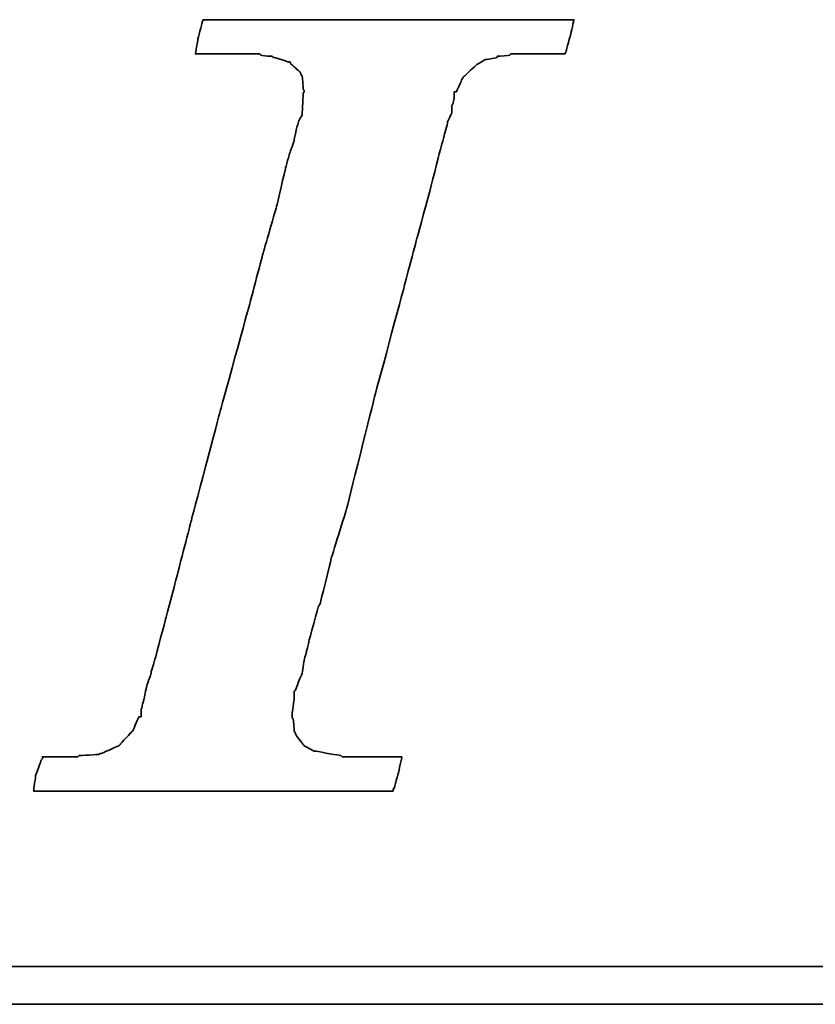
# Model space of a CAD drawing. Header units: inches. Extents: x 5 to 239, y 21 to 140.
# Tile 31 of 47: x 157.85 to 160.04, y 96.85 to 99.57. Entities that reach past the tile are written whole.
import ezdxf

# ---------------------------------------------------------------- set-up
doc = ezdxf.new("R2010")
doc.units = ezdxf.units.IN
doc.layers.add('DIM', color=4, linetype='Continuous')
doc.layers.add('layer 1', color=7, linetype='Continuous')

# ---------------------------------------------------------------- blocks, each defined once
blk = doc.blocks.new('TBI MOTION logo(完整正式版)')
at = {"layer": 'layer 1', "color": 22, "lineweight": 35}
for points, knots in [([(-40.59125, -7.94375), (-40.59125, -7.94375), (-40.97375, -7.94375), (-40.97375, -7.94375), (-40.97375, -7.94375), (-40.97375, -7.94375), (-41.38125, -7.94375), (-41.38125, -7.94375), (-41.38125, -7.94375), (-41.38125, -7.94375), (-41.54875, -7.94375), (-41.54875, -7.94375), (-41.54875, -7.94375), (-41.54875, -7.94375), (-41.59875, -7.94375), (-41.59875, -7.94375), (-41.59875, -7.94375), (-41.59875, -7.94375), (-41.88375, -7.94375), (-41.88375, -7.94375), (-41.88375, -7.94375), (-41.88375, -7.94375), (-41.90875, -7.91875), (-41.90875, -7.91875), (-41.90875, -7.91875), (-41.90875, -7.91875), (-42.19875, -7.87125), (-42.19875, -7.87125), (-42.19875, -7.87125), (-42.19875, -7.87125), (-42.43875, -7.82375), (-42.43875, -7.82375), (-42.43875, -7.82375), (-42.43875, -7.82375), (-42.45875, -7.82375), (-42.45875, -7.82375), (-42.45875, -7.82375), (-42.45875, -7.82375), (-42.48625, -7.82375), (-42.48625, -7.82375), (-42.48625, -7.82375), (-42.48625, -7.82375), (-42.67625, -7.72375), (-42.67625, -7.72375), (-42.67625, -7.72375), (-42.67625, -7.72375), (-42.70125, -7.70375), (-42.70125, -7.70375), (-42.70125, -7.70375), (-42.70125, -7.70375), (-42.72375, -7.67875), (-42.72375, -7.67875), (-42.72375, -7.67875), (-42.72375, -7.67875), (-42.86875, -7.48875), (-42.86875, -7.48875), (-42.86875, -7.48875), (-42.86875, -7.48875), (-42.89375, -7.43875), (-42.89375, -7.43875), (-42.89375, -7.43875), (-42.89375, -7.43875), (-42.91875, -7.38875), (-42.91875, -7.38875), (-42.91875, -7.38875), (-42.91875, -7.38875), (-42.93875, -7.12875), (-42.93875, -7.12875), (-42.93875, -7.12875), (-42.93875, -7.12875), (-42.96375, -7.10375), (-42.96375, -7.10375), (-42.96375, -7.10375), (-42.96375, -7.10375), (-42.96375, -7.05375), (-42.96375, -7.05375), (-42.96375, -7.05375), (-42.96375, -7.05375), (-42.96375, -7.00875), (-42.96375, -7.00875), (-42.96375, -7.00875), (-42.96375, -7.00875), (-42.91875, -6.69625), (-42.91875, -6.69625), (-42.91875, -6.69625), (-42.91875, -6.69625), (-42.91875, -6.62375), (-42.91875, -6.62375), (-42.91875, -6.62375), (-42.91875, -6.62375), (-42.91875, -6.59625), (-42.91875, -6.59625), (-42.91875, -6.59625), (-42.91875, -6.59625), (-42.91875, -6.57375), (-42.91875, -6.57375), (-42.91875, -6.57375), (-42.91875, -6.57375), (-42.91875, -6.52875), (-42.91875, -6.52875), (-42.91875, -6.52875), (-42.91875, -6.52875), (-42.89375, -6.50375), (-42.89375, -6.50375), (-42.89375, -6.50375), (-42.89375, -6.50375), (-42.84375, -6.38375), (-42.84375, -6.38375), (-42.84375, -6.38375), (-42.84375, -6.38375), (-42.84375, -6.35875), (-42.84375, -6.35875), (-42.84375, -6.35875), (-42.84375, -6.35875), (-42.74625, -6.14375), (-42.74625, -6.14375), (-42.74625, -6.14375), (-42.74625, -6.14375), (-42.70125, -5.85375), (-42.70125, -5.85375), (-42.70125, -5.85375), (-42.70125, -5.85375), (-42.60375, -5.47125), (-42.60375, -5.47125), (-42.60375, -5.47125), (-42.60375, -5.47125), (-42.60375, -5.44875), (-42.60375, -5.44875), (-42.60375, -5.44875), (-42.60375, -5.44875), (-42.38875, -4.67875), (-42.38875, -4.67875), (-42.38875, -4.67875), (-42.38875, -4.67875), (-42.36375, -4.65375), (-42.36375, -4.65375), (-42.36375, -4.65375), (-42.36375, -4.65375), (-42.12375, -3.69625), (-42.12375, -3.69625), (-42.12375, -3.69625), (-42.12375, -3.69625), (-42.12375, -3.67374), (-42.12375, -3.67374), (-42.12375, -3.67374), (-42.12375, -3.67374), (-41.78875, -2.59374), (-41.78875, -2.59374), (-41.78875, -2.59374), (-41.78875, -2.59374), (-41.18875, -0.19375), (-41.18875, -0.19375), (-41.18875, -0.19375), (-41.18875, -0.19375), (-40.54375, 2.20624), (-40.54375, 2.20624), (-40.54375, 2.20624), (-40.54375, 2.20624), (-40.25375, 3.30875), (-40.25375, 3.30875), (-40.25375, 3.30875), (-40.25375, 3.30875), (-39.98875, 4.27125), (-39.98875, 4.27125), (-39.98875, 4.27125), (-39.98875, 4.27125), (-39.77375, 5.13125), (-39.77375, 5.13125), (-39.77375, 5.13125), (-39.77375, 5.13125), (-39.67875, 5.47125), (-39.67875, 5.47125), (-39.67875, 5.47125), (-39.67875, 5.47125), (-39.60375, 5.75625), (-39.60375, 5.75625), (-39.60375, 5.75625), (-39.60375, 5.75625), (-39.60375, 5.78125), (-39.60375, 5.78125), (-39.60375, 5.78125), (-39.60375, 5.78125), (-39.50875, 5.97125), (-39.50875, 5.97125), (-39.50875, 5.97125), (-39.50875, 5.97125), (-39.50875, 6.13875), (-39.50875, 6.13875), (-39.50875, 6.13875), (-39.50875, 6.13875), (-39.48625, 6.16625), (-39.48625, 6.16625), (-39.48625, 6.16625), (-39.48625, 6.16625), (-39.46125, 6.28625), (-39.46125, 6.28625), (-39.46125, 6.28625), (-39.46125, 6.28625), (-39.46125, 6.42625), (-39.46125, 6.42625), (-39.46125, 6.42625), (-39.46125, 6.42625), (-39.41375, 6.42625), (-39.41375, 6.42625), (-39.41375, 6.42625), (-39.41375, 6.42625), (-39.29375, 6.69125), (-39.29375, 6.69125), (-39.29375, 6.69125), (-39.29375, 6.69125), (-39.26875, 6.74125), (-39.26875, 6.74125), (-39.26875, 6.74125), (-39.26875, 6.74125), (-39.24375, 6.76625), (-39.24375, 6.76625), (-39.24375, 6.76625), (-39.24375, 6.76625), (-38.98375, 7.00624), (-38.98375, 7.00624), (-38.98375, 7.00624), (-38.98375, 7.00624), (-38.95625, 7.02624), (-38.95625, 7.02624), (-38.95625, 7.02624), (-38.95625, 7.02624), (-38.78875, 7.12624), (-38.78875, 7.12624), (-38.78875, 7.12624), (-38.78875, 7.12624), (-38.76375, 7.12624), (-38.76375, 7.12624), (-38.76375, 7.12624), (-38.76375, 7.12624), (-38.74375, 7.12624), (-38.74375, 7.12624), (-38.74375, 7.12624), (-38.74375, 7.12624), (-38.52875, 7.17125), (-38.52875, 7.17125), (-38.52875, 7.17125), (-38.52875, 7.17125), (-38.52875, 7.19624), (-38.52875, 7.19624), (-38.52875, 7.19624), (-38.52875, 7.19624), (-38.50375, 7.19624), (-38.50375, 7.19624), (-38.50375, 7.19624), (-38.50375, 7.19624), (-38.26125, 7.21875), (-38.26125, 7.21875), (-38.26125, 7.21875), (-38.26125, 7.21875), (-38.23875, 7.24624), (-38.23875, 7.24624), (-38.23875, 7.24624), (-38.23875, 7.24624), (-38.21625, 7.24624), (-38.21625, 7.24624), (-38.21625, 7.24624), (-38.21625, 7.24624), (-38.18875, 7.24624), (-38.18875, 7.24624), (-38.18875, 7.24624), (-38.18875, 7.24624), (-37.90375, 7.24624), (-37.90375, 7.24624), (-37.90375, 7.24624), (-37.90375, 7.24624), (-37.85375, 7.24624), (-37.85375, 7.24624), (-37.85375, 7.24624), (-37.85375, 7.24624), (-37.75875, 7.24624), (-37.75875, 7.24624), (-37.75875, 7.24624), (-37.75875, 7.24624), (-37.42375, 7.24624), (-37.42375, 7.24624), (-37.42375, 7.24624), (-37.42375, 7.24624), (-37.08875, 7.24624), (-37.08875, 7.24624), (-37.08875, 7.24624), (-37.08875, 7.24624), (-37.06375, 7.24624), (-37.06375, 7.24624), (-37.06375, 7.24624), (-37.06375, 7.24624), (-37.06375, 7.26624), (-37.06375, 7.26624), (-37.06375, 7.26624), (-37.06375, 7.26624), (-37.03875, 7.29125), (-37.03875, 7.29125), (-37.03875, 7.29125), (-37.03875, 7.29125), (-37.03875, 7.31625), (-37.03875, 7.31625), (-37.03875, 7.31625), (-37.03875, 7.31625), (-36.94125, 7.67625), (-36.94125, 7.67625), (-36.94125, 7.67625), (-36.94125, 7.67625), (-36.86875, 7.98625), (-36.86875, 7.98625), (-36.86875, 7.98625), (-36.86875, 7.98625), (-36.98875, 7.98625), (-36.98875, 7.98625), (-36.98875, 7.98625), (-36.98875, 7.98625), (-37.42375, 7.98625), (-37.42375, 7.98625), (-37.42375, 7.98625), (-37.42375, 7.98625), (-37.94875, 7.98625), (-37.94875, 7.98625), (-37.94875, 7.98625), (-37.94875, 7.98625), (-38.57375, 7.98625), (-38.57375, 7.98625), (-38.57375, 7.98625), (-38.57375, 7.98625), (-39.29375, 7.98625), (-39.29375, 7.98625), (-39.29375, 7.98625), (-39.29375, 7.98625), (-40.82875, 7.98625), (-40.82875, 7.98625), (-40.82875, 7.98625), (-40.82875, 7.98625), (-42.36375, 7.98625), (-42.36375, 7.98625), (-42.36375, 7.98625), (-42.36375, 7.98625), (-43.08375, 7.98625), (-43.08375, 7.98625), (-43.08375, 7.98625), (-43.08375, 7.98625), (-43.70875, 7.98625), (-43.70875, 7.98625), (-43.70875, 7.98625), (-43.70875, 7.98625), (-44.23375, 7.98625), (-44.23375, 7.98625), (-44.23375, 7.98625), (-44.23375, 7.98625), (-44.66875, 7.98625), (-44.66875, 7.98625), (-44.66875, 7.98625), (-44.66875, 7.98625), (-44.88375, 7.98625), (-44.88375, 7.98625), (-44.88375, 7.98625), (-44.88375, 7.98625), (-44.90875, 7.94125), (-44.90875, 7.94125), (-44.90875, 7.94125), (-44.90875, 7.94125), (-44.90875, 7.91625), (-44.90875, 7.91625), (-44.90875, 7.91625), (-44.90875, 7.91625), (-45.00375, 7.55625), (-45.00375, 7.55625), (-45.00375, 7.55625), (-45.00375, 7.55625), (-45.05375, 7.24624), (-45.05375, 7.24624), (-45.05375, 7.24624), (-45.05375, 7.24624), (-44.61875, 7.24624), (-44.61875, 7.24624), (-44.61875, 7.24624), (-44.61875, 7.24624), (-44.11375, 7.24624), (-44.11375, 7.24624), (-44.11375, 7.24624), (-44.11375, 7.24624), (-43.99375, 7.24624), (-43.99375, 7.24624), (-43.99375, 7.24624), (-43.99375, 7.24624), (-43.94625, 7.24624), (-43.94625, 7.24624), (-43.94625, 7.24624), (-43.94625, 7.24624), (-43.92374, 7.24624), (-43.92374, 7.24624), (-43.92374, 7.24624), (-43.92374, 7.24624), (-43.65875, 7.24624), (-43.65875, 7.24624), (-43.65875, 7.24624), (-43.65875, 7.24624), (-43.63875, 7.21875), (-43.63875, 7.21875), (-43.63875, 7.21875), (-43.63875, 7.21875), (-43.46875, 7.19624), (-43.46875, 7.19624), (-43.46875, 7.19624), (-43.46875, 7.19624), (-43.39875, 7.19624), (-43.39875, 7.19624), (-43.39875, 7.19624), (-43.39875, 7.19624), (-43.37125, 7.17125), (-43.37125, 7.17125), (-43.37125, 7.17125), (-43.37125, 7.17125), (-43.34875, 7.17125), (-43.34875, 7.17125), (-43.34875, 7.17125), (-43.34875, 7.17125), (-43.20375, 7.12624), (-43.20375, 7.12624), (-43.20375, 7.12624), (-43.20375, 7.12624), (-43.05875, 7.07624), (-43.05875, 7.07624), (-43.05875, 7.07624), (-43.05875, 7.07624), (-43.01375, 7.07624), (-43.01375, 7.07624), (-43.01375, 7.07624), (-43.01375, 7.07624), (-42.98875, 7.02624), (-42.98875, 7.02624), (-42.98875, 7.02624), (-42.98875, 7.02624), (-42.79875, 6.86125), (-42.79875, 6.86125), (-42.79875, 6.86125), (-42.79875, 6.86125), (-42.77375, 6.81125), (-42.77375, 6.81125), (-42.77375, 6.81125), (-42.77375, 6.81125), (-42.74625, 6.76625), (-42.74625, 6.76625), (-42.74625, 6.76625), (-42.74625, 6.76625), (-42.72375, 6.47625), (-42.72375, 6.47625), (-42.72375, 6.47625), (-42.72375, 6.47625), (-42.70125, 6.45124), (-42.70125, 6.45124), (-42.70125, 6.45124), (-42.70125, 6.45124), (-42.70125, 6.42625), (-42.70125, 6.42625), (-42.70125, 6.42625), (-42.70125, 6.42625), (-42.72375, 6.40625), (-42.72375, 6.40625), (-42.72375, 6.40625), (-42.72375, 6.40625), (-42.74625, 5.97125), (-42.74625, 5.97125), (-42.74625, 5.97125), (-42.74625, 5.97125), (-42.74625, 5.94625), (-42.74625, 5.94625), (-42.74625, 5.94625), (-42.74625, 5.94625), (-42.74625, 5.92625), (-42.74625, 5.92625), (-42.74625, 5.92625), (-42.74625, 5.92625), (-42.77375, 5.87625), (-42.77375, 5.87625), (-42.77375, 5.87625), (-42.77375, 5.87625), (-42.81875, 5.80625), (-42.81875, 5.80625), (-42.81875, 5.80625), (-42.81875, 5.80625), (-42.86875, 5.63625), (-42.86875, 5.63625), (-42.86875, 5.63625), (-42.86875, 5.63625), (-42.91875, 5.39625), (-42.91875, 5.39625), (-42.91875, 5.39625), (-42.91875, 5.39625), (-42.91875, 5.37124), (-42.91875, 5.37124), (-42.91875, 5.37124), (-42.91875, 5.37124), (-43.01375, 5.10874), (-43.01375, 5.10874), (-43.01375, 5.10874), (-43.01375, 5.10874), (-43.10875, 4.77124), (-43.10875, 4.77124), (-43.10875, 4.77124), (-43.10875, 4.77124), (-43.29875, 3.95625), (-43.29875, 3.95625), (-43.29875, 3.95625), (-43.29875, 3.95625), (-43.58875, 2.95125), (-43.58875, 2.95125), (-43.58875, 2.95125), (-43.58875, 2.95125), (-43.87375, 1.87125), (-43.87375, 1.87125), (-43.87375, 1.87125), (-43.87375, 1.87125), (-44.52625, -0.50374), (-44.52625, -0.50374), (-44.52625, -0.50374), (-44.52625, -0.50374), (-45.14875, -2.85375), (-45.14875, -2.85375), (-45.14875, -2.85375), (-45.14875, -2.85375), (-45.43375, -3.95875), (-45.43375, -3.95875), (-45.43375, -3.95875), (-45.43375, -3.95875), (-45.69875, -4.96875), (-45.69875, -4.96875), (-45.69875, -4.96875), (-45.69875, -4.96875), (-45.91375, -5.78375), (-45.91375, -5.78375), (-45.91375, -5.78375), (-45.91375, -5.78375), (-46.01375, -6.11875), (-46.01375, -6.11875), (-46.01375, -6.11875), (-46.01375, -6.11875), (-46.01375, -6.14375), (-46.01375, -6.14375), (-46.01375, -6.14375), (-46.01375, -6.14375), (-46.10875, -6.40875), (-46.10875, -6.40875), (-46.10875, -6.40875), (-46.10875, -6.40875), (-46.15375, -6.64875), (-46.15375, -6.64875), (-46.15375, -6.64875), (-46.15375, -6.64875), (-46.20375, -6.83875), (-46.20375, -6.83875), (-46.20375, -6.83875), (-46.20375, -6.83875), (-46.22875, -6.93375), (-46.22875, -6.93375), (-46.22875, -6.93375), (-46.22875, -6.93375), (-46.22875, -7.07875), (-46.22875, -7.07875), (-46.22875, -7.07875), (-46.22875, -7.07875), (-46.27375, -7.07875), (-46.27375, -7.07875), (-46.27375, -7.07875), (-46.27375, -7.07875), (-46.39375, -7.34375), (-46.39375, -7.34375), (-46.39375, -7.34375), (-46.39375, -7.34375), (-46.39375, -7.36875), (-46.39375, -7.36875), (-46.39375, -7.36875), (-46.39375, -7.36875), (-46.42125, -7.38875), (-46.42125, -7.38875), (-46.42125, -7.38875), (-46.42125, -7.38875), (-46.68375, -7.67875), (-46.68375, -7.67875), (-46.68375, -7.67875), (-46.68375, -7.67875), (-46.70875, -7.70375), (-46.70875, -7.70375), (-46.70875, -7.70375), (-46.70875, -7.70375), (-46.75375, -7.72375), (-46.75375, -7.72375), (-46.75375, -7.72375), (-46.75375, -7.72375), (-47.08875, -7.87125), (-47.08875, -7.87125), (-47.08875, -7.87125), (-47.08875, -7.87125), (-47.11625, -7.87125), (-47.11625, -7.87125), (-47.11625, -7.87125), (-47.11625, -7.87125), (-47.13875, -7.89375), (-47.13875, -7.89375), (-47.13875, -7.89375), (-47.13875, -7.89375), (-47.56875, -7.91875), (-47.56875, -7.91875), (-47.56875, -7.91875), (-47.56875, -7.91875), (-47.59625, -7.94375), (-47.59625, -7.94375), (-47.59625, -7.94375), (-47.59625, -7.94375), (-47.64375, -7.94375), (-47.64375, -7.94375), (-47.64375, -7.94375), (-47.64375, -7.94375), (-47.73625, -7.94375), (-47.73625, -7.94375), (-47.73625, -7.94375), (-47.73625, -7.94375), (-48.07375, -7.94375), (-48.07375, -7.94375), (-48.07375, -7.94375), (-48.07375, -7.94375), (-48.36125, -7.94375), (-48.36125, -7.94375), (-48.36125, -7.94375), (-48.36125, -7.94375), (-48.36125, -7.96625), (-48.36125, -7.96625), (-48.36125, -7.96625), (-48.36125, -7.96625), (-48.36125, -7.99125), (-48.36125, -7.99125), (-48.36125, -7.99125), (-48.36125, -7.99125), (-48.38875, -8.01375), (-48.38875, -8.01375), (-48.38875, -8.01375), (-48.38875, -8.01375), (-48.50875, -8.34875), (-48.50875, -8.34875), (-48.50875, -8.34875), (-48.50875, -8.34875), (-48.55375, -8.68625), (-48.55375, -8.68625), (-48.55375, -8.68625), (-48.55375, -8.68625), (-48.45875, -8.68625), (-48.45875, -8.68625), (-48.45875, -8.68625), (-48.45875, -8.68625), (-48.07375, -8.68625), (-48.07375, -8.68625), (-48.07375, -8.68625), (-48.07375, -8.68625), (-47.52375, -8.68625), (-47.52375, -8.68625), (-47.52375, -8.68625), (-47.52375, -8.68625), (-46.92375, -8.68625), (-46.92375, -8.68625), (-46.92375, -8.68625), (-46.92375, -8.68625), (-46.25375, -8.68625), (-46.25375, -8.68625), (-46.25375, -8.68625), (-46.25375, -8.68625), (-46.20375, -8.68625), (-46.20375, -8.68625), (-46.20375, -8.68625), (-46.20375, -8.68625), (-44.71375, -8.68625), (-44.71375, -8.68625), (-44.71375, -8.68625), (-44.71375, -8.68625), (-43.22875, -8.68625), (-43.22875, -8.68625), (-43.22875, -8.68625), (-43.22875, -8.68625), (-42.55875, -8.68625), (-42.55875, -8.68625), (-42.55875, -8.68625), (-42.55875, -8.68625), (-42.50875, -8.68625), (-42.50875, -8.68625), (-42.50875, -8.68625), (-42.50875, -8.68625), (-41.93375, -8.68625), (-41.93375, -8.68625), (-41.93375, -8.68625), (-41.93375, -8.68625), (-41.38125, -8.68625), (-41.38125, -8.68625), (-41.38125, -8.68625), (-41.38125, -8.68625), (-40.97375, -8.68625), (-40.97375, -8.68625), (-40.97375, -8.68625), (-40.97375, -8.68625), (-40.78125, -8.68625), (-40.78125, -8.68625), (-40.78125, -8.68625), (-40.78125, -8.68625), (-40.78125, -8.63875), (-40.78125, -8.63875), (-40.78125, -8.63875), (-40.78125, -8.63875), (-40.75875, -8.63875), (-40.75875, -8.63875), (-40.75875, -8.63875), (-40.75875, -8.63875), (-40.66375, -8.27875), (-40.66375, -8.27875), (-40.66375, -8.27875), (-40.66375, -8.27875), (-40.59125, -7.94375), (-40.59125, -7.94375)], [0, 0, 0, 0, 0.00558659, 0.00558659, 0.00558659, 0.0055866, 0.01117318, 0.01117318, 0.01117318, 0.01117319, 0.01675978, 0.01675978, 0.01675978, 0.01675979, 0.02234637, 0.02234637, 0.02234637, 0.02234638, 0.02793296, 0.02793296, 0.02793296, 0.02793297, 0.03351955, 0.03351955, 0.03351955, 0.03351956, 0.03910615, 0.03910615, 0.03910615, 0.03910616, 0.04469274, 0.04469274, 0.04469274, 0.04469275, 0.05027933, 0.05027933, 0.05027933, 0.05027934, 0.05586592, 0.05586592, 0.05586592, 0.05586593, 0.06145251, 0.06145251, 0.06145251, 0.06145252, 0.06703911, 0.06703911, 0.06703911, 0.06703912, 0.0726257, 0.0726257, 0.0726257, 0.07262571, 0.07821229, 0.07821229, 0.07821229, 0.0782123, 0.08379888, 0.08379888, 0.08379888, 0.08379889, 0.08938547, 0.08938547, 0.08938547, 0.08938548, 0.09497207, 0.09497207, 0.09497207, 0.09497208, 0.10055866, 0.10055866, 0.10055866, 0.10055867, 0.10614525, 0.10614525, 0.10614525, 0.10614526, 0.11173184, 0.11173184, 0.11173184, 0.11173185, 0.11731844, 0.11731844, 0.11731844, 0.11731845, 0.12290503, 0.12290503, 0.12290503, 0.12290504, 0.12849162, 0.12849162, 0.12849162, 0.12849163, 0.13407821, 0.13407821, 0.13407821, 0.13407822, 0.1396648, 0.1396648, 0.1396648, 0.13966481, 0.1452514, 0.1452514, 0.1452514, 0.14525141, 0.15083799, 0.15083799, 0.15083799, 0.150838, 0.15642458, 0.15642458, 0.15642458, 0.15642459, 0.16201117, 0.16201117, 0.16201117, 0.16201118, 0.16759777, 0.16759777, 0.16759777, 0.16759778, 0.17318436, 0.17318436, 0.17318436, 0.17318437, 0.17877095, 0.17877095, 0.17877095, 0.17877096, 0.18435754, 0.18435754, 0.18435754, 0.18435755, 0.18994413, 0.18994413, 0.18994413, 0.18994414, 0.19553073, 0.19553073, 0.19553073, 0.19553074, 0.20111732, 0.20111732, 0.20111732, 0.20111733, 0.20670391, 0.20670391, 0.20670391, 0.20670392, 0.2122905, 0.2122905, 0.2122905, 0.21229051, 0.21787709, 0.21787709, 0.21787709, 0.2178771, 0.22346369, 0.22346369, 0.22346369, 0.2234637, 0.22905028, 0.22905028, 0.22905028, 0.22905029, 0.23463687, 0.23463687, 0.23463687, 0.23463688, 0.24022346, 0.24022346, 0.24022346, 0.24022347, 0.24581006, 0.24581006, 0.24581006, 0.24581007, 0.25139665, 0.25139665, 0.25139665, 0.25139666, 0.25698324, 0.25698324, 0.25698324, 0.25698325, 0.26256983, 0.26256983, 0.26256983, 0.26256984, 0.26815642, 0.26815642, 0.26815642, 0.26815643, 0.27374302, 0.27374302, 0.27374302, 0.27374303, 0.27932961, 0.27932961, 0.27932961, 0.27932962, 0.2849162, 0.2849162, 0.2849162, 0.28491621, 0.29050279, 0.29050279, 0.29050279, 0.2905028, 0.29608939, 0.29608939, 0.29608939, 0.2960894, 0.30167598, 0.30167598, 0.30167598, 0.30167599, 0.30726257, 0.30726257, 0.30726257, 0.30726258, 0.31284916, 0.31284916, 0.31284916, 0.31284917, 0.31843575, 0.31843575, 0.31843575, 0.31843576, 0.32402235, 0.32402235, 0.32402235, 0.32402236, 0.32960894, 0.32960894, 0.32960894, 0.32960895, 0.33519553, 0.33519553, 0.33519553, 0.33519554, 0.34078212, 0.34078212, 0.34078212, 0.34078213, 0.34636872, 0.34636872, 0.34636872, 0.34636873, 0.35195531, 0.35195531, 0.35195531, 0.35195532, 0.3575419, 0.3575419, 0.3575419, 0.35754191, 0.36312849, 0.36312849, 0.36312849, 0.3631285, 0.36871508, 0.36871508, 0.36871508, 0.36871509, 0.37430168, 0.37430168, 0.37430168, 0.37430169, 0.37988827, 0.37988827, 0.37988827, 0.37988828, 0.38547486, 0.38547486, 0.38547486, 0.38547487, 0.39106145, 0.39106145, 0.39106145, 0.39106146, 0.39664804, 0.39664804, 0.39664804, 0.39664805, 0.40223464, 0.40223464, 0.40223464, 0.40223465, 0.40782123, 0.40782123, 0.40782123, 0.40782124, 0.41340782, 0.41340782, 0.41340782, 0.41340783, 0.41899441, 0.41899441, 0.41899441, 0.41899442, 0.42458101, 0.42458101, 0.42458101, 0.42458102, 0.4301676, 0.4301676, 0.4301676, 0.43016761, 0.43575419, 0.43575419, 0.43575419, 0.4357542, 0.44134078, 0.44134078, 0.44134078, 0.44134079, 0.44692737, 0.44692737, 0.44692737, 0.44692738, 0.45251397, 0.45251397, 0.45251397, 0.45251398, 0.45810056, 0.45810056, 0.45810056, 0.45810057, 0.46368715, 0.46368715, 0.46368715, 0.46368716, 0.46927374, 0.46927374, 0.46927374, 0.46927375, 0.47486034, 0.47486034, 0.47486034, 0.47486035, 0.48044693, 0.48044693, 0.48044693, 0.48044694, 0.48603352, 0.48603352, 0.48603352, 0.48603353, 0.49162011, 0.49162011, 0.49162011, 0.49162012, 0.4972067, 0.4972067, 0.4972067, 0.49720671, 0.5027933, 0.5027933, 0.5027933, 0.50279331, 0.50837989, 0.50837989, 0.50837989, 0.5083799, 0.51396648, 0.51396648, 0.51396648, 0.51396649, 0.51955307, 0.51955307, 0.51955307, 0.51955308, 0.52513966, 0.52513966, 0.52513966, 0.52513967, 0.53072626, 0.53072626, 0.53072626, 0.53072627, 0.53631285, 0.53631285, 0.53631285, 0.53631286, 0.54189944, 0.54189944, 0.54189944, 0.54189945, 0.54748603, 0.54748603, 0.54748603, 0.54748604, 0.55307263, 0.55307263, 0.55307263, 0.55307264, 0.55865922, 0.55865922, 0.55865922, 0.55865923, 0.56424581, 0.56424581, 0.56424581, 0.56424582, 0.5698324, 0.5698324, 0.5698324, 0.56983241, 0.57541899, 0.57541899, 0.57541899, 0.575419, 0.58100559, 0.58100559, 0.58100559, 0.5810056, 0.58659218, 0.58659218, 0.58659218, 0.58659219, 0.59217877, 0.59217877, 0.59217877, 0.59217878, 0.59776536, 0.59776536, 0.59776536, 0.59776537, 0.60335196, 0.60335196, 0.60335196, 0.60335197, 0.60893855, 0.60893855, 0.60893855, 0.60893856, 0.61452514, 0.61452514, 0.61452514, 0.61452515, 0.62011173, 0.62011173, 0.62011173, 0.62011174, 0.62569832, 0.62569832, 0.62569832, 0.62569833, 0.63128492, 0.63128492, 0.63128492, 0.63128493, 0.63687151, 0.63687151, 0.63687151, 0.63687152, 0.6424581, 0.6424581, 0.6424581, 0.64245811, 0.64804469, 0.64804469, 0.64804469, 0.6480447, 0.65363128, 0.65363128, 0.65363128, 0.65363129, 0.65921788, 0.65921788, 0.65921788, 0.65921789, 0.66480447, 0.66480447, 0.66480447, 0.66480448, 0.67039106, 0.67039106, 0.67039106, 0.67039107, 0.67597765, 0.67597765, 0.67597765, 0.67597766, 0.68156425, 0.68156425, 0.68156425, 0.68156426, 0.68715084, 0.68715084, 0.68715084, 0.68715085, 0.69273743, 0.69273743, 0.69273743, 0.69273744, 0.69832402, 0.69832402, 0.69832402, 0.69832403, 0.70391061, 0.70391061, 0.70391061, 0.70391062, 0.70949721, 0.70949721, 0.70949721, 0.70949722, 0.7150838, 0.7150838, 0.7150838, 0.71508381, 0.72067039, 0.72067039, 0.72067039, 0.7206704, 0.72625698, 0.72625698, 0.72625698, 0.72625699, 0.73184358, 0.73184358, 0.73184358, 0.73184359, 0.73743017, 0.73743017, 0.73743017, 0.73743018, 0.74301676, 0.74301676, 0.74301676, 0.74301677, 0.74860335, 0.74860335, 0.74860335, 0.74860336, 0.75418994, 0.75418994, 0.75418994, 0.75418995, 0.75977654, 0.75977654, 0.75977654, 0.75977655, 0.76536313, 0.76536313, 0.76536313, 0.76536314, 0.77094972, 0.77094972, 0.77094972, 0.77094973, 0.77653631, 0.77653631, 0.77653631, 0.77653632, 0.78212291, 0.78212291, 0.78212291, 0.78212292, 0.7877095, 0.7877095, 0.7877095, 0.78770951, 0.79329609, 0.79329609, 0.79329609, 0.7932961, 0.79888268, 0.79888268, 0.79888268, 0.79888269, 0.80446927, 0.80446927, 0.80446927, 0.80446928, 0.81005587, 0.81005587, 0.81005587, 0.81005588, 0.81564246, 0.81564246, 0.81564246, 0.81564247, 0.82122905, 0.82122905, 0.82122905, 0.82122906, 0.82681564, 0.82681564, 0.82681564, 0.82681565, 0.83240223, 0.83240223, 0.83240223, 0.83240224, 0.83798883, 0.83798883, 0.83798883, 0.83798884, 0.84357542, 0.84357542, 0.84357542, 0.84357543, 0.84916201, 0.84916201, 0.84916201, 0.84916202, 0.8547486, 0.8547486, 0.8547486, 0.85474861, 0.8603352, 0.8603352, 0.8603352, 0.86033521, 0.86592179, 0.86592179, 0.86592179, 0.8659218, 0.87150838, 0.87150838, 0.87150838, 0.87150839, 0.87709497, 0.87709497, 0.87709497, 0.87709498, 0.88268156, 0.88268156, 0.88268156, 0.88268157, 0.88826816, 0.88826816, 0.88826816, 0.88826817, 0.89385475, 0.89385475, 0.89385475, 0.89385476, 0.89944134, 0.89944134, 0.89944134, 0.89944135, 0.90502793, 0.90502793, 0.90502793, 0.90502794, 0.91061453, 0.91061453, 0.91061453, 0.91061454, 0.91620112, 0.91620112, 0.91620112, 0.91620113, 0.92178771, 0.92178771, 0.92178771, 0.92178772, 0.9273743, 0.9273743, 0.9273743, 0.92737431, 0.93296089, 0.93296089, 0.93296089, 0.9329609, 0.93854749, 0.93854749, 0.93854749, 0.9385475, 0.94413408, 0.94413408, 0.94413408, 0.94413409, 0.94972067, 0.94972067, 0.94972067, 0.94972068, 0.95530726, 0.95530726, 0.95530726, 0.95530727, 0.96089385, 0.96089385, 0.96089385, 0.96089386, 0.96648045, 0.96648045, 0.96648045, 0.96648046, 0.97206704, 0.97206704, 0.97206704, 0.97206705, 0.97765363, 0.97765363, 0.97765363, 0.97765364, 0.98324022, 0.98324022, 0.98324022, 0.98324023, 0.98882682, 0.98882682, 0.98882682, 0.98882683, 0.99441341, 0.99441341, 0.99441341, 0.99441342, 1, 1, 1, 1]), ([(75.90875, -9.47875), (75.90875, -9.47875), (75.90875, -12.28625), (75.90875, -12.28625), (75.90875, -12.28625), (75.90875, -12.28625), (75.90875, -12.47875), (75.90875, -12.47875), (75.90875, -12.47875), (75.90875, -12.47875), (75.71625, -12.47875), (75.71625, -12.47875), (75.71625, -12.47875), (75.71625, -12.47875), (-88.32875, -12.47875), (-88.32875, -12.47875), (-88.32875, -12.47875), (-88.32875, -12.47875), (-88.32875, -13.29375), (-88.32875, -13.29375), (-88.32875, -13.29375), (-88.32875, -13.29375), (82.89125, -13.29375), (82.89125, -13.29375), (82.89125, -13.29375), (82.89125, -13.29375), (75.90875, -9.47875), (75.90875, -9.47875)], [0, 0, 0, 0, 0.14285714, 0.14285714, 0.14285714, 0.14285715, 0.28571429, 0.28571429, 0.28571429, 0.2857143, 0.42857143, 0.42857143, 0.42857143, 0.42857144, 0.57142857, 0.57142857, 0.57142857, 0.57142858, 0.71428571, 0.71428571, 0.71428571, 0.71428572, 0.85714286, 0.85714286, 0.85714286, 0.85714287, 1, 1, 1, 1])]:
    blk.add_open_spline(points, degree=3, knots=knots, dxfattribs=at)

msp = doc.modelspace()

# ---------------------------------------------------------------- block references
at = {"layer": 'DIM', "xscale": 0.1275750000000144, "yscale": 0.1275750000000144, "zscale": 0.1275750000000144}
msp.add_blockref('TBI MOTION logo(完整正式版)', (164.0782, 98.5467), dxfattribs=at)

doc.saveas('drawing.dxf')
